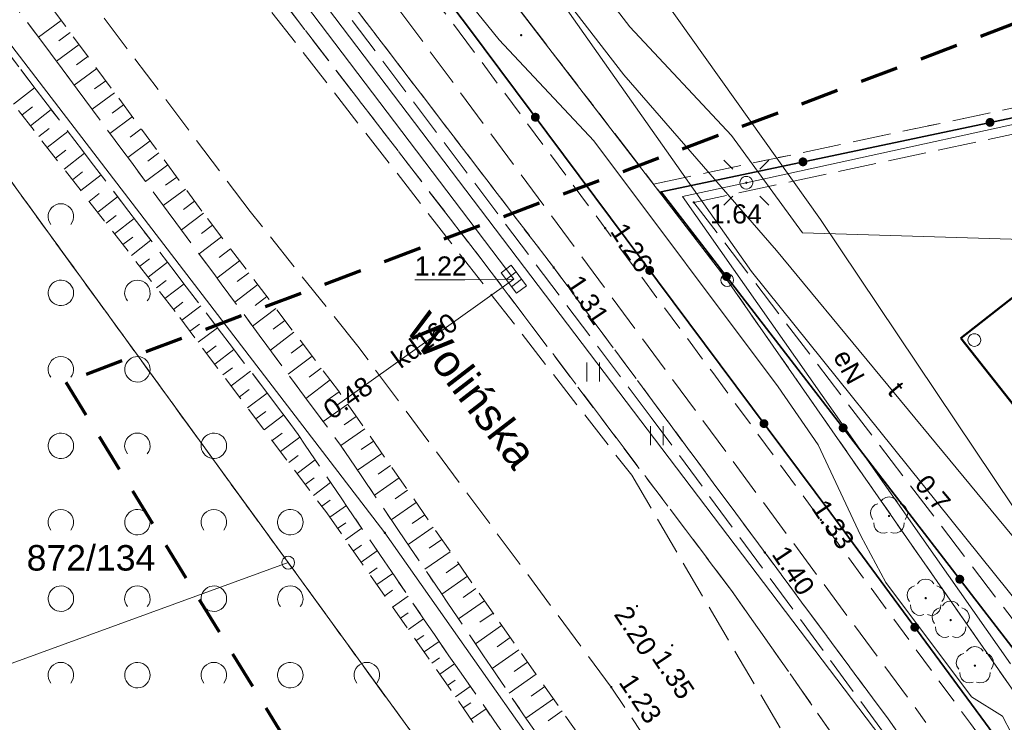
# Model space of a CAD drawing. Extents: x 5479252 to 5479673, y 5984576 to 5984875.
# Tile 6 of 36: x 5479358 to 5479396, y 5984733 to 5984761. Entities that reach past the tile are written whole.
import ezdxf
from ezdxf.enums import TextEntityAlignment as Align

# ---------------------------------------------------------------- set-up
doc = ezdxf.new("R2010")
doc.units = 0
for name, pattern in [('PRZER1-1', [1, 0.5, -0.5]), ('PRZER2-1', [1.5, 1, -0.5]), ('PRZER3-1', [2, 1.5, -0.5]), ('PRZER3-2', [2.5, 1.5, -1])]:
    doc.linetypes.add(name, pattern=pattern)
doc.layers.get('0').update_dxf_attribs({"linetype": 'CONTINUOUS'})
for name, color, linetype, lineweight, true_color in [('GELULI', 7, 'CONTINUOUS', 18, 0xfeffff), ('GELULI_O', 7, 'CONTINUOUS', 18, 0xfeffff), ('GESKKL', 7, 'CONTINUOUS', 18, 0x24bc24), ('GESUZY', 7, 'CONTINUOUS', 18, 0x008000), ('GSPRDL', 7, 'CONTINUOUS', 18, 0x008000), ('GULEPR', 1, 'CONTINUOUS', 18, 0xff0000), ('GULEPR_O', 1, 'CONTINUOUS', 18, 0xff0000), ('GULGPR', 7, 'CONTINUOUS', 18, 0xbfbf00), ('GULKPR', 7, 'CONTINUOUS', 18, 0x803300), ('GULKPR_O', 7, 'CONTINUOUS', 18, 0x803300), ('GULTPR', 7, 'CONTINUOUS', 18, 0xff9100), ('GULTPR_O', 7, 'CONTINUOUS', 18, 0xff9100), ('GULWPR', 5, 'CONTINUOUS', 18, 0x0000ff), ('GUPKKS', 7, 'CONTINUOUS', 18, 0x803300)]:
    doc.layers.add(name, color=color, linetype=linetype, lineweight=lineweight, true_color=true_color)
for name, color, linetype, lineweight in [('GEPIPP', 7, 'CONTINUOUS', 18), ('GEPPGD', 7, 'CONTINUOUS', 18), ('GESBZO', 7, 'CONTINUOUS', 50), ('GESDZI', 7, 'CONTINUOUS', 18), ('GESDZI_O', 7, 'CONTINUOUS', 18), ('GESOZN', 7, 'CONTINUOUS', 18), ('GSLKOG', 7, 'CONTINUOUS', 35), ('GSPWPN', 7, 'CONTINUOUS', 13), ('GSPWPS', 7, 'CONTINUOUS', 13), ('GSPWPS_O', 7, 'CONTINUOUS', 13), ('GSSKOA', 7, 'CONTINUOUS', 18), ('GSSKOD', 7, 'CONTINUOUS', 18), ('GSSOTW', 7, 'CONTINUOUS', 18), ('GSSRML', 7, 'CONTINUOUS', 18), ('GSSUTR', 7, 'CONTINUOUS', 18), ('GSSZAD', 7, 'CONTINUOUS', 18), ('GSSZSN', 7, 'CONTINUOUS', 18), ('GUPELA', 7, 'CONTINUOUS', 18), ('GUPPRZ_O', 7, 'CONTINUOUS', 18), ('zakres', 5, 'CONTINUOUS', 70)]:
    doc.layers.add(name, color=color, linetype=linetype, lineweight=lineweight)
doc.styles.add('Arial', font='arial.ttf')

# ---------------------------------------------------------------- blocks, each defined once
blk = doc.blocks.new('GSPRDL1')
blk.add_hatch(color=0).paths.add_polyline_path([(0, -0.045), (0.013906, -0.042798), (0.02645, -0.036406), (0.036406, -0.02645), (0.042798, -0.013906), (0.045, 0), (0.042798, 0.013906), (0.036406, 0.02645), (0.02645, 0.036406), (0.013906, 0.042798), (0, 0.045), (-0.013906, 0.042798), (-0.02645, 0.036406), (-0.036406, 0.02645), (-0.042798, 0.013906), (-0.045, 0), (-0.042798, -0.013906), (-0.036406, -0.02645), (-0.02645, -0.036406), (-0.013906, -0.042798)])
at = {"color": 0}
for points in [[(-0.635969, -0.134326), (-0.70458, -0.024001), (-0.731429, 0.103115), (-0.713292, 0.231763), (-0.652348, 0.346501), (-0.55591, 0.433559), (-0.435555, 0.482485)], [(-0.324277, 0.563333), (-0.240553, 0.662679), (-0.127956, 0.727494), (0, 0.75), (0.127956, 0.727494), (0.240553, 0.662679), (0.324277, 0.563333)], [(0.435555, 0.482485), (0.55591, 0.433559), (0.652348, 0.346501), (0.713292, 0.231763), (0.731429, 0.103115), (0.70458, -0.024001), (0.635969, -0.134326)], [(-0.068773, -0.646351), (-0.194901, -0.677512), (-0.324092, -0.663766), (-0.440839, -0.606763), (-0.531129, -0.513345), (-0.584125, -0.394725), (-0.593465, -0.265141)], [(0.593465, -0.265141), (0.584125, -0.394725), (0.531129, -0.513345), (0.440839, -0.606763), (0.324092, -0.663766), (0.194901, -0.677512), (0.068773, -0.646351)]]:
    blk.add_lwpolyline(points, dxfattribs=at)
blk = doc.blocks.new('GUPKKS1')
at = {"color": 0}
blk.add_lwpolyline([(0.5, -0.25), (-0.5, -0.25), (-0.5, 0.25), (0.5, 0.25)], close=True, dxfattribs=at)
for points in [[(-0.175, -0.25), (-0.175, 0.25)], [(0.175, -0.25), (0.175, 0.25)]]:
    blk.add_lwpolyline(points, dxfattribs=at)
blk = doc.blocks.new('GEPPGD1_1')
at = {"color": 0}
blk.add_lwpolyline([(0, 0.25), (0.077254, 0.237764), (0.146946, 0.202254), (0.202254, 0.146946), (0.237764, 0.077254), (0.25, 0), (0.237764, -0.077254), (0.202254, -0.146946), (0.146946, -0.202254), (0.077254, -0.237764), (0, -0.25), (-0.077254, -0.237764), (-0.146946, -0.202254), (-0.202254, -0.146946), (-0.237764, -0.077254), (-0.25, 0), (-0.237764, 0.077254), (-0.202254, 0.146946), (-0.146946, 0.202254), (-0.077254, 0.237764)], close=True, dxfattribs=at)
blk = doc.blocks.new('GEPPGD1_2')
blk.add_hatch(color=0).paths.add_polyline_path([(0, -0.045), (0.013906, -0.042798), (0.02645, -0.036406), (0.036406, -0.02645), (0.042798, -0.013906), (0.045, 0), (0.042798, 0.013906), (0.036406, 0.02645), (0.02645, 0.036406), (0.013906, 0.042798), (0, 0.045), (-0.013906, 0.042798), (-0.02645, 0.036406), (-0.036406, 0.02645), (-0.042798, 0.013906), (-0.045, 0), (-0.042798, -0.013906), (-0.036406, -0.02645), (-0.02645, -0.036406), (-0.013906, -0.042798)])
blk = doc.blocks.new('GSPWPS1')
blk.add_hatch(color=0).paths.add_polyline_path([(-0.045, 0), (-0.043467, -0.011647), (-0.038971, -0.0225), (-0.03182, -0.03182), (-0.0225, -0.038971), (-0.011647, -0.043467), (0, -0.045), (0.011647, -0.043467), (0.0225, -0.038971), (0.03182, -0.03182), (0.038971, -0.0225), (0.043467, -0.011647), (0.045, 0), (0.043467, 0.011647), (0.038971, 0.0225), (0.03182, 0.03182), (0.0225, 0.038971), (0.011647, 0.043467), (0, 0.045), (-0.011647, 0.043467), (-0.0225, 0.038971), (-0.03182, 0.03182), (-0.038971, 0.0225), (-0.043467, 0.011647)])
blk = doc.blocks.new('GSPWPN1')
blk.add_hatch(color=0).paths.add_polyline_path([(-0.045, 0), (-0.043467, -0.011647), (-0.038971, -0.0225), (-0.03182, -0.03182), (-0.0225, -0.038971), (-0.011647, -0.043467), (0, -0.045), (0.011647, -0.043467), (0.0225, -0.038971), (0.03182, -0.03182), (0.038971, -0.0225), (0.043467, -0.011647), (0.045, 0), (0.043467, 0.011647), (0.038971, 0.0225), (0.03182, 0.03182), (0.0225, 0.038971), (0.011647, 0.043467), (0, 0.045), (-0.011647, 0.043467), (-0.0225, 0.038971), (-0.03182, 0.03182), (-0.038971, 0.0225), (-0.043467, 0.011647)])
blk = doc.blocks.new('KOLO')
blk.add_hatch(color=0).paths.add_polyline_path([(-0.175, 0), (-0.169037, -0.045293), (-0.151554, -0.0875), (-0.123744, -0.123744), (-0.0875, -0.151554), (-0.045293, -0.169037), (0, -0.175), (0.045293, -0.169037), (0.0875, -0.151554), (0.123744, -0.123744), (0.151554, -0.0875), (0.169037, -0.045293), (0.175, 0), (0.169037, 0.045293), (0.151554, 0.0875), (0.123744, 0.123744), (0.0875, 0.151554), (0.045293, 0.169037), (0, 0.175), (-0.045293, 0.169037), (-0.0875, 0.151554), (-0.123744, 0.123744), (-0.151554, 0.0875), (-0.169037, 0.045293)])
blk = doc.blocks.new('GUPELA1')
at = {"color": 0}
blk.add_lwpolyline([(0, 0.25), (0.064705, 0.241481), (0.125, 0.216506), (0.176777, 0.176777), (0.216506, 0.125), (0.241481, 0.064705), (0.25, 0), (0.241481, -0.064705), (0.216506, -0.125), (0.176777, -0.176777), (0.125, -0.216506), (0.064705, -0.241481), (0, -0.25), (-0.064705, -0.241481), (-0.125, -0.216506), (-0.176777, -0.176777), (-0.216506, -0.125), (-0.241481, -0.064705), (-0.25, 0), (-0.241481, 0.064705), (-0.216506, 0.125), (-0.176777, 0.176777), (-0.125, 0.216506), (-0.064705, 0.241481)], close=True, dxfattribs=at)
blk = doc.blocks.new('GUPELA2')
blk.add_hatch(color=0).paths.add_polyline_path([(-0.001087, 0.044987), (0.011881, 0.043403), (0.021281, 0.03965), (0.030065, 0.033482), (0.038133, 0.023893), (0.043117, 0.012881), (0.044986, 0.001113), (0.044323, -0.007777), (0.040557, -0.019497), (0.033417, -0.030138), (0.024849, -0.037517), (0.013788, -0.042836), (0.002013, -0.044955), (-0.00982, -0.043916), (-0.020466, -0.040077), (-0.029541, -0.033946), (-0.036867, -0.025804), (-0.04187, -0.01649), (-0.04461, -0.005909), (-0.044532, 0.006476), (-0.041285, 0.017903), (-0.034764, 0.028574), (-0.024479, 0.03776), (-0.013449, 0.042943)])
at = {"color": 0}
for points in [[(-0.883883, 0.883883), (-0.53033, 0.53033)], [(0.883883, 0.883883), (0.53033, 0.53033)], [(-0.883883, -0.883883), (-0.53033, -0.53033)], [(0.883883, -0.883883), (0.53033, -0.53033)]]:
    blk.add_lwpolyline(points, dxfattribs=at)
blk = doc.blocks.new('GEPIPP1')
at = {"color": 0}
blk.add_lwpolyline([(0, 0.25), (0.064705, 0.241481), (0.125, 0.216506), (0.176777, 0.176777), (0.216506, 0.125), (0.241481, 0.064705), (0.25, 0), (0.241481, -0.064705), (0.216506, -0.125), (0.176777, -0.176777), (0.125, -0.216506), (0.064705, -0.241481), (0, -0.25), (-0.064705, -0.241481), (-0.125, -0.216506), (-0.176777, -0.176777), (-0.216506, -0.125), (-0.241481, -0.064705), (-0.25, 0), (-0.241481, 0.064705), (-0.216506, 0.125), (-0.176777, 0.176777), (-0.125, 0.216506), (-0.064705, 0.241481)], close=True, dxfattribs=at)
blk = doc.blocks.new('GSSZAD1')
at = {"color": 0}
blk.add_lwpolyline([(0.5, 0), (0.490964, 0.094626), (0.464184, 0.185831), (0.420627, 0.27032), (0.361867, 0.34504), (0.290028, 0.407288), (0.207708, 0.454816), (0.117879, 0.485906), (0.023791, 0.499434), (-0.071157, 0.494911), (-0.163534, 0.4725), (-0.25, 0.433013), (-0.32743, 0.377875), (-0.393027, 0.309079), (-0.444418, 0.229113), (-0.479746, 0.140866), (-0.497736, 0.047528), (-0.497736, -0.047528), (-0.479746, -0.140866), (-0.444418, -0.229113), (-0.393027, -0.309079), (-0.32743, -0.377875), (-0.25, -0.433013), (-0.163534, -0.4725), (-0.071157, -0.494911), (0.023791, -0.499434), (0.117879, -0.485906), (0.207708, -0.454816), (0.290028, -0.407288), (0.361867, -0.34504), (0.420627, -0.27032), (0.464184, -0.185831), (0.490964, -0.094626)], close=True, dxfattribs=at)
blk = doc.blocks.new('GSSZAD2')
at = {"color": 0}
blk.add_lwpolyline([(-0.390312, -0.3125), (-0.445567, -0.226869), (-0.482312, -0.131814), (-0.49902, -0.031282), (-0.494998, 0.070549), (-0.470412, 0.169449), (-0.426283, 0.26131), (-0.364446, 0.342315), (-0.287468, 0.409099), (-0.198548, 0.458889), (-0.10138, 0.489614), (0, 0.5), (0.10138, 0.489614), (0.198548, 0.458889), (0.287468, 0.409099), (0.364446, 0.342315), (0.426283, 0.26131), (0.470412, 0.169449), (0.494998, 0.070549), (0.49902, -0.031282), (0.482312, -0.131814), (0.445567, -0.226869), (0.390312, -0.3125)], dxfattribs=at)
blk = doc.blocks.new('GSSUTR1')
at = {"color": 0}
for points in [[(-0.25666, 0.36165), (-0.25666, -0.38835)], [(0.24334, -0.38835), (0.24334, 0.36165)]]:
    blk.add_lwpolyline(points, dxfattribs=at)

msp = doc.modelspace()

# ---------------------------------------------------------------- linework, layer by layer
at = {"layer": 'GELULI', "color": 7, "linetype": 'PRZER3-1', "lineweight": 18, "true_color": 0xffffff, "elevation": 9.97}
msp.add_lwpolyline([(5479284.011, 5984868.57), (5479381.554, 5984743.001), (5479416.342, 5984683.732), (5479421.496, 5984655.386)], dxfattribs=at)
at = {"layer": 'GESBZO', "color": 18, "linetype": 'Continuous', "lineweight": 50, "true_color": 0x0a0909, "elevation": 10.18}
msp.add_lwpolyline([(5479394.47, 5984748.38), (5479398.32, 5984751.4), (5479404.12, 5984743.93), (5479400.34, 5984740.94)], close=True, dxfattribs=at)
at = {"layer": 'GESDZI', "color": 7, "linetype": 'Continuous', "lineweight": 18, "elevation": 10.22}
for points in [[(5479270.86, 5984868.57), (5479272.39, 5984866.58), (5479287, 5984847.58), (5479319.31, 5984805.57), (5479334.11, 5984786.33), (5479368.08, 5984739.57), (5479377.78, 5984726.22), (5479381.2, 5984727.47), (5479371.87, 5984740.74), (5479327.4, 5984798.78), (5479320.29, 5984807.58), (5479273.762, 5984868.57)], [(5479273.762, 5984868.57), (5479320.29, 5984807.58), (5479327.4, 5984798.78), (5479371.87, 5984740.74), (5479381.2, 5984727.47), (5479386.65, 5984719.71), (5479389.33, 5984715.73), (5479400.95, 5984692.74), (5479407, 5984674.47), (5479410.75, 5984650.74), (5479427.24, 5984651.75), (5479434.07, 5984654.6), (5479423.55, 5984689.01), (5479398.56, 5984731.62), (5479385.3, 5984750.66), (5479340.75, 5984808.64), (5479333.8, 5984817.55), (5479294.424, 5984868.57)], [(5479294.827, 5984868.57), (5479333.8, 5984817.55), (5479340.75, 5984808.64), (5479385.3, 5984750.66), (5479398.56, 5984731.62), (5479401.38, 5984729.48), (5479428.97, 5984735.35), (5479418.42, 5984784.61), (5479593.87, 5984758.28), (5479609.91, 5984691.17), (5479671.413, 5984704.239)]]:
    msp.add_lwpolyline(points, dxfattribs=at)
for points in [[(5479319.31, 5984805.57), (5479334.11, 5984786.33), (5479368.08, 5984739.57), (5479349.31, 5984732.74), (5479359, 5984719.37), (5479343.12, 5984713.58), (5479289.05, 5984757.01), (5479296.44, 5984766.22), (5479292.16, 5984769.66), (5479308.32, 5984791.03)], [(5479349.31, 5984732.74), (5479359, 5984719.37), (5479377.78, 5984726.22), (5479368.08, 5984739.57)]]:
    msp.add_lwpolyline(points, close=True, dxfattribs=at)
at = {"layer": 'GESKKL', "color": 82, "linetype": 'PRZER3-1', "lineweight": 18, "true_color": 0x24bc24, "elevation": 10.06}
msp.add_lwpolyline([(5479255.129, 5984635.048), (5479258.51, 5984638.49), (5479309.56, 5984664.01), (5479322.96, 5984678.58), (5479338.3, 5984680.13), (5479341.35, 5984675.07), (5479353.55, 5984662.96), (5479360.2, 5984668.39), (5479392.15, 5984670.8), (5479403.25, 5984655.49), (5479409.718, 5984656.12), (5479405.9, 5984676.03), (5479394.81, 5984702.78), (5479383.9, 5984717.81), (5479377.78, 5984726.22), (5479368.08, 5984739.57), (5479334.11, 5984786.33), (5479287, 5984847.58), (5479272.39, 5984866.58), (5479271.58, 5984855.81), (5479255.129, 5984835.331)], dxfattribs=at)
msp.add_lwpolyline([(5479382.41, 5984754.43), (5479423.04, 5984763.03), (5479418.42, 5984784.61), (5479487.419, 5984774.255), (5479491.08, 5984798.58), (5479486.39, 5984808.99), (5479458.45, 5984802.93), (5479449.04, 5984809.53), (5479441.75, 5984831.49), (5479366.06, 5984826.33), (5479329.027, 5984823.798), (5479333.8, 5984817.55), (5479340.75, 5984808.64)], close=True, dxfattribs=at)
at = {"layer": 'GESOZN', "color": 7, "linetype": 'Continuous', "lineweight": 18, "elevation": 10.1}
msp.add_lwpolyline([(5479294.827, 5984868.57), (5479333.8, 5984817.55), (5479340.75, 5984808.64), (5479385.3, 5984750.66), (5479398.56, 5984731.62), (5479401.38, 5984729.48), (5479424.55, 5984696.25), (5479434.07, 5984654.6), (5479444.46, 5984645.11), (5479448.686, 5984575.772)], dxfattribs=at)
at = {"layer": 'GESUZY', "color": 96, "linetype": 'PRZER1-1', "lineweight": 18, "true_color": 0x008000, "elevation": 10.08}
for points in [[(5479270.86, 5984868.57), (5479272.39, 5984866.58), (5479287, 5984847.58), (5479334.11, 5984786.33), (5479368.08, 5984739.57), (5479377.78, 5984726.22), (5479383.9, 5984717.81), (5479394.81, 5984702.78), (5479405.9, 5984676.03), (5479409.718, 5984656.12), (5479410.75, 5984650.74), (5479427.24, 5984651.75), (5479434.07, 5984654.6), (5479423.55, 5984689.01), (5479398.56, 5984731.62), (5479385.3, 5984750.66), (5479382.41, 5984754.43), (5479340.75, 5984808.64), (5479333.8, 5984817.55), (5479329.027, 5984823.798), (5479294.827, 5984868.57)], [(5479255.129, 5984635.048), (5479258.51, 5984638.49), (5479309.56, 5984664.01), (5479322.96, 5984678.58), (5479338.3, 5984680.13), (5479341.35, 5984675.07), (5479353.55, 5984662.96), (5479360.2, 5984668.39), (5479392.15, 5984670.8), (5479403.25, 5984655.49), (5479409.718, 5984656.12), (5479405.9, 5984676.03), (5479394.81, 5984702.78), (5479383.9, 5984717.81), (5479377.78, 5984726.22), (5479368.08, 5984739.57), (5479334.11, 5984786.33), (5479287, 5984847.58), (5479272.39, 5984866.58), (5479271.58, 5984855.81), (5479255.129, 5984835.331)]]:
    msp.add_lwpolyline(points, dxfattribs=at)
for points in [[(5479382.41, 5984754.43), (5479423.04, 5984763.03), (5479418.42, 5984784.61), (5479487.419, 5984774.255), (5479491.08, 5984798.58), (5479486.39, 5984808.99), (5479458.45, 5984802.93), (5479449.04, 5984809.53), (5479441.75, 5984831.49), (5479366.06, 5984826.33), (5479329.027, 5984823.798), (5479333.8, 5984817.55), (5479340.75, 5984808.64)], [(5479382.41, 5984754.43), (5479423.04, 5984763.03), (5479428.97, 5984735.35), (5479401.38, 5984729.48), (5479398.56, 5984731.62), (5479385.3, 5984750.66)]]:
    msp.add_lwpolyline(points, close=True, dxfattribs=at)
at = {"layer": 'GSLKOG', "color": 7, "linetype": 'Continuous', "lineweight": 35, "elevation": 10.18}
for points in [[(5479359.67, 5984801.45), (5479357.61, 5984783.67), (5479375.15, 5984760.57), (5479389.368, 5984741.508), (5479400.4, 5984726.52)], [(5479406.089, 5984730.586), (5479401.562, 5984729.653), (5479382.71, 5984754.126), (5479423.19, 5984762.669)]]:
    msp.add_lwpolyline(points, dxfattribs=at)
at = {"layer": 'GSSKOA', "color": 7, "linetype": 'PRZER3-1', "lineweight": 18, "elevation": 10.18}
for points in [[(5479391.07, 5984716.431), (5479389.33, 5984715.73), (5479387.483, 5984715.175), (5479385.28, 5984718.282), (5479387.732, 5984720.311), (5479389.06, 5984722.247), (5479380.755, 5984734.684), (5479370.815, 5984748.061), (5479366.584, 5984753.349), (5479348.967, 5984776.717), (5479321.823, 5984812.256), (5479305.091, 5984834.046), (5479290.746, 5984852.803), (5479288.209, 5984852.087), (5479287.995, 5984851.903), (5479286.922, 5984851.04), (5479286.071, 5984850.37), (5479284.665, 5984852.02), (5479283.066, 5984853.882), (5479285.147, 5984855.225), (5479286.887, 5984857.555), (5479278.355, 5984868.57)], [(5479286.12, 5984868.57), (5479296.069, 5984855.749), (5479301.269, 5984848.764), (5479314.771, 5984831.379), (5479325.711, 5984817.067), (5479329.13, 5984812.84), (5479331.525, 5984812.958), (5479334.008, 5984813.81), (5479336.006, 5984810.994), (5479334.492, 5984808.962), (5479333.831, 5984806.568), (5479341.206, 5984796.975), (5479349.01, 5984786.435), (5479362.66, 5984768.389), (5479376.046, 5984750.97), (5479385.466, 5984738.477), (5479392.01, 5984729.156), (5479396.266, 5984726.897)]]:
    msp.add_lwpolyline(points, dxfattribs=at)
at = {"layer": 'GSSKOD', "color": 7, "linetype": 'PRZER2-1', "lineweight": 18, "elevation": 10.18}
msp.add_lwpolyline([(5479396.266, 5984726.897), (5479391.584, 5984733.476), (5479382.376, 5984745.919), (5479378.45, 5984751.213), (5479368.235, 5984764.584), (5479362.093, 5984772.797), (5479352.59, 5984785.286), (5479345.09, 5984795.297), (5479337.081, 5984805.817), (5479334.492, 5984808.962), (5479336.006, 5984810.994), (5479336.66, 5984809.84), (5479342.559, 5984802.663), (5479350.342, 5984792.255), (5479356.269, 5984784.631), (5479365.455, 5984772.617), (5479374.788, 5984760.4), (5479384.731, 5984747.029), (5479394.844, 5984733.251), (5479400.485, 5984725.551)], close=True, dxfattribs=at)
at = {"layer": 'GSSOTW', "color": 7, "linetype": 'PRZER3-1', "lineweight": 18, "elevation": 10.18}
msp.add_lwpolyline([(5479422.43, 5984761.93), (5479383.99, 5984753.71), (5479401.39, 5984730.94), (5479402.21, 5984730.49), (5479406.15, 5984731.39)], dxfattribs=at)
msp.add_lwpolyline([(5479403.93, 5984740.42), (5479401.96, 5984738.88), (5479400.43, 5984740.83), (5479400.34, 5984740.94), (5479394.47, 5984748.38), (5479398.32, 5984751.4), (5479404.12, 5984743.93), (5479402.39, 5984742.38)], close=True, dxfattribs=at)
at = {"layer": 'GSSRML', "color": 7, "linetype": 'PRZER1-1', "lineweight": 18, "elevation": 10.06}
msp.add_lwpolyline([(5479310.524, 5984822.949), (5479319.362, 5984811.577), (5479330.207, 5984797.459), (5479340.569, 5984783.96), (5479350.659, 5984770.37), (5479359.211, 5984758.952), (5479370.131, 5984744.186), (5479378.065, 5984732.497), (5479383.932, 5984723.779), (5479385.831, 5984719.903), (5479382.027, 5984724.671), (5479378.875, 5984729.493), (5479374.38, 5984735.918), (5479368.189, 5984744.998), (5479357.51, 5984759.025), (5479345.587, 5984774.885), (5479331.809, 5984792.675), (5479319.916, 5984807.985), (5479308.784, 5984822.396)], dxfattribs=at)
at = {"layer": 'GSSUTR', "color": 7, "linetype": 'PRZER2-1', "lineweight": 18, "elevation": 10.1}
msp.add_lwpolyline([(5479396.266, 5984726.897), (5479392.01, 5984729.156), (5479385.466, 5984738.477), (5479376.046, 5984750.97), (5479362.66, 5984768.389), (5479349.01, 5984786.435), (5479341.206, 5984796.975), (5479333.831, 5984806.568), (5479334.492, 5984808.962), (5479337.081, 5984805.817), (5479345.09, 5984795.297), (5479352.59, 5984785.286), (5479362.093, 5984772.797), (5479368.235, 5984764.584), (5479378.45, 5984751.213), (5479382.376, 5984745.919), (5479391.584, 5984733.476)], close=True, dxfattribs=at)
at = {"layer": 'GSSZSN', "color": 7, "linetype": 'PRZER2-1', "lineweight": 18, "elevation": 10.06}
for points in [[(5479310.524, 5984822.949), (5479319.362, 5984811.577), (5479330.207, 5984797.459), (5479340.569, 5984783.96), (5479350.659, 5984770.37), (5479359.211, 5984758.952), (5479370.131, 5984744.186), (5479378.065, 5984732.497), (5479383.932, 5984723.779), (5479385.831, 5984719.903), (5479387.032, 5984720.561), (5479384.784, 5984725.297), (5479382.13, 5984729.053), (5479376.142, 5984737.552), (5479370.056, 5984746.308), (5479364.694, 5984753.367), (5479358.155, 5984762.235), (5479349.807, 5984773.321), (5479342.907, 5984782.937), (5479337.771, 5984789.611), (5479331.232, 5984797.937), (5479324.965, 5984806.036), (5479318.178, 5984814.882), (5479311.187, 5984823.91)], [(5479309.908, 5984819.078), (5479316.771, 5984810.27), (5479323.226, 5984801.612), (5479331.145, 5984791.461), (5479338.415, 5984782.14), (5479345.142, 5984773.603), (5479353.815, 5984762.049), (5479363.822, 5984749.191), (5479369.591, 5984741.521), (5479374.772, 5984734.123), (5479382.284, 5984723.128), (5479384.712, 5984719.352), (5479385.831, 5984719.903), (5479382.027, 5984724.671), (5479378.875, 5984729.493), (5479374.38, 5984735.918), (5479368.189, 5984744.998), (5479357.51, 5984759.025), (5479345.587, 5984774.885), (5479331.809, 5984792.675), (5479319.916, 5984807.985), (5479308.784, 5984822.396)]]:
    msp.add_lwpolyline(points, dxfattribs=at)
at = {"layer": 'GSSZSN', "color": 7, "linetype": 'Continuous', "lineweight": 18, "elevation": 10.06}
for points in [[(5479359.177, 5984760.85), (5479358.284, 5984760.191)], [(5479359.526, 5984760.377), (5479359.081, 5984760.049)], [(5479359.874, 5984759.904), (5479358.988, 5984759.251)], [(5479360.223, 5984759.431), (5479359.781, 5984759.106)], [(5479360.571, 5984758.959), (5479359.688, 5984758.308)], [(5479360.92, 5984758.486), (5479360.478, 5984758.161)], [(5479357.307, 5984757.563), (5479358.133, 5984758.206)], [(5479361.268, 5984758.013), (5479360.386, 5984757.363)], [(5479357.637, 5984757.139), (5479358.048, 5984757.459)], [(5479361.617, 5984757.541), (5479361.176, 5984757.216)], [(5479357.967, 5984756.715), (5479358.784, 5984757.351)], [(5479361.965, 5984757.068), (5479361.085, 5984756.419)], [(5479358.297, 5984756.291), (5479358.703, 5984756.607)], [(5479358.627, 5984755.867), (5479359.435, 5984756.496)], [(5479362.314, 5984756.595), (5479361.874, 5984756.271)], [(5479362.662, 5984756.122), (5479361.783, 5984755.474)], [(5479358.957, 5984755.443), (5479359.359, 5984755.756)], [(5479359.286, 5984755.019), (5479360.086, 5984755.641)], [(5479363.011, 5984755.65), (5479362.572, 5984755.326)], [(5479363.359, 5984755.177), (5479362.482, 5984754.53)], [(5479359.616, 5984754.595), (5479360.014, 5984754.904)], [(5479359.946, 5984754.171), (5479360.737, 5984754.786)], [(5479363.708, 5984754.704), (5479363.269, 5984754.381)], [(5479360.276, 5984753.747), (5479360.669, 5984754.053)], [(5479364.056, 5984754.232), (5479363.18, 5984753.586)], [(5479360.606, 5984753.323), (5479361.388, 5984753.931)], [(5479364.405, 5984753.759), (5479363.967, 5984753.436)], [(5479360.936, 5984752.899), (5479361.325, 5984753.201)], [(5479364.754, 5984753.287), (5479363.888, 5984752.629)], [(5479361.266, 5984752.475), (5479362.039, 5984753.076)], [(5479365.11, 5984752.819), (5479364.673, 5984752.488)], [(5479361.596, 5984752.051), (5479361.98, 5984752.35)], [(5479361.926, 5984751.627), (5479362.69, 5984752.221)], [(5479365.465, 5984752.352), (5479364.586, 5984751.684)], [(5479365.82, 5984751.884), (5479365.378, 5984751.548)], [(5479362.256, 5984751.203), (5479362.636, 5984751.498)], [(5479362.586, 5984750.779), (5479363.341, 5984751.366)], [(5479366.175, 5984751.416), (5479365.285, 5984750.74)], [(5479366.531, 5984750.949), (5479366.082, 5984750.608)], [(5479362.916, 5984750.355), (5479363.291, 5984750.647)], [(5479363.246, 5984749.931), (5479363.992, 5984750.511)], [(5479366.886, 5984750.481), (5479365.983, 5984749.795)], [(5479363.576, 5984749.507), (5479363.947, 5984749.795)], [(5479367.241, 5984750.013), (5479366.787, 5984749.668)], [(5479363.904, 5984749.082), (5479364.652, 5984749.644)], [(5479367.596, 5984749.546), (5479366.682, 5984748.851)], [(5479367.952, 5984749.078), (5479367.491, 5984748.728)], [(5479364.227, 5984748.653), (5479364.602, 5984748.935)], [(5479364.55, 5984748.223), (5479365.303, 5984748.789)], [(5479368.307, 5984748.61), (5479367.38, 5984747.906)], [(5479364.873, 5984747.794), (5479365.251, 5984748.078)], [(5479365.196, 5984747.365), (5479365.953, 5984747.934)], [(5479368.662, 5984748.142), (5479368.196, 5984747.788)], [(5479369.017, 5984747.675), (5479368.079, 5984746.962)], [(5479365.519, 5984746.935), (5479365.899, 5984747.221)], [(5479365.842, 5984746.506), (5479366.604, 5984747.079)], [(5479369.373, 5984747.207), (5479368.9, 5984746.848)], [(5479369.728, 5984746.739), (5479368.777, 5984746.017)], [(5479366.165, 5984746.076), (5479366.547, 5984746.364)], [(5479370.082, 5984746.271), (5479369.589, 5984745.928)], [(5479366.488, 5984745.647), (5479367.255, 5984746.224)], [(5479366.811, 5984745.218), (5479367.196, 5984745.507)], [(5479370.417, 5984745.788), (5479369.446, 5984745.113)], [(5479367.134, 5984744.788), (5479367.906, 5984745.369)], [(5479370.752, 5984745.306), (5479370.274, 5984744.974)], [(5479371.087, 5984744.824), (5479370.144, 5984744.168)], [(5479367.457, 5984744.359), (5479367.843, 5984744.649)], [(5479367.78, 5984743.93), (5479368.532, 5984744.495)], [(5479371.423, 5984744.342), (5479370.948, 5984744.012)], [(5479368.103, 5984743.5), (5479368.469, 5984743.776)], [(5479368.426, 5984743.071), (5479369.138, 5984743.607)], [(5479371.758, 5984743.859), (5479370.803, 5984743.196)], [(5479372.093, 5984743.377), (5479371.613, 5984743.044)], [(5479368.749, 5984742.642), (5479369.095, 5984742.902)], [(5479372.428, 5984742.895), (5479371.463, 5984742.224)], [(5479369.072, 5984742.212), (5479369.744, 5984742.718)], [(5479372.763, 5984742.413), (5479372.278, 5984742.075)], [(5479369.395, 5984741.783), (5479369.721, 5984742.028)], [(5479369.712, 5984741.35), (5479370.365, 5984741.807)], [(5479373.099, 5984741.93), (5479372.123, 5984741.252)], [(5479373.434, 5984741.448), (5479372.943, 5984741.107)], [(5479370.02, 5984740.909), (5479370.344, 5984741.136)], [(5479370.328, 5984740.469), (5479370.97, 5984740.919)], [(5479373.769, 5984740.966), (5479372.782, 5984740.28)], [(5479374.104, 5984740.484), (5479373.608, 5984740.139)], [(5479370.636, 5984740.029), (5479370.955, 5984740.252)], [(5479370.945, 5984739.589), (5479371.576, 5984740.031)], [(5479374.439, 5984740.001), (5479373.442, 5984739.308)], [(5479371.253, 5984739.149), (5479371.566, 5984739.368)], [(5479374.775, 5984739.519), (5479374.273, 5984739.171)], [(5479371.561, 5984738.709), (5479372.181, 5984739.143)], [(5479375.11, 5984739.037), (5479374.102, 5984738.336)], [(5479375.445, 5984738.555), (5479374.938, 5984738.202)], [(5479371.869, 5984738.269), (5479372.176, 5984738.484)], [(5479372.177, 5984737.829), (5479372.786, 5984738.256)], [(5479375.78, 5984738.072), (5479374.761, 5984737.364)], [(5479372.485, 5984737.389), (5479372.787, 5984737.6)], [(5479372.794, 5984736.949), (5479373.392, 5984737.368)], [(5479376.115, 5984737.59), (5479375.603, 5984737.234)], [(5479376.453, 5984737.11), (5479375.426, 5984736.386)], [(5479373.102, 5984736.509), (5479373.398, 5984736.716)], [(5479376.792, 5984736.63), (5479376.274, 5984736.265)], [(5479373.41, 5984736.069), (5479373.997, 5984736.48)], [(5479373.718, 5984735.629), (5479374.009, 5984735.832)], [(5479377.13, 5984736.15), (5479376.085, 5984735.414)], [(5479374.026, 5984735.189), (5479374.606, 5984735.595)], [(5479377.468, 5984735.67), (5479376.942, 5984735.299)], [(5479377.806, 5984735.189), (5479376.745, 5984734.442)], [(5479374.335, 5984734.748), (5479374.624, 5984734.952)], [(5479374.643, 5984734.308), (5479375.222, 5984734.714)], [(5479378.145, 5984734.709), (5479377.61, 5984734.332)], [(5479374.948, 5984733.866), (5479375.241, 5984734.067)], [(5479378.483, 5984734.229), (5479377.405, 5984733.47)], [(5479375.251, 5984733.423), (5479375.843, 5984733.827)], [(5479378.821, 5984733.749), (5479378.278, 5984733.366)]]:
    msp.add_lwpolyline(points, dxfattribs=at)
at = {"layer": 'GULEPR', "color": 1, "linetype": 'Continuous', "lineweight": 18, "true_color": 0xff0000, "elevation": 10.14}
for points in [[(5479292.789, 5984868.57), (5479301.9, 5984856.7), (5479309.7, 5984846.28), (5479332.5, 5984816.8), (5479337.39, 5984810.26), (5479350.42, 5984793.1), (5479365.02, 5984774.44), (5479369.73, 5984768.29), (5479376.35, 5984760.09), (5479380.07, 5984756.12), (5479387.3, 5984746.47), (5479388.87, 5984744.19), (5479390.54, 5984740.62), (5479391.52, 5984738.79), (5479394.88, 5984734.3), (5479396.1, 5984733.54), (5479396.46, 5984732.86)], [(5479294.48, 5984868.57), (5479313.62, 5984844.51), (5479319.33, 5984838.04), (5479321.66, 5984837.99), (5479337.53, 5984818.34), (5479342.75, 5984809.93), (5479343.93, 5984807.31), (5479356.13, 5984791.47), (5479359.41, 5984787.93), (5479366.27, 5984779.39), (5479386.25, 5984751), (5479403.07, 5984730.06), (5479407.56, 5984730.25), (5479419.21, 5984731.54), (5479431.73, 5984733.93), (5479432.49, 5984731.13), (5479433.75, 5984725.83), (5479435.65, 5984717.82), (5479437.97, 5984714.16)], [(5479401.59, 5984757.88), (5479386.05, 5984754.48), (5479383.55, 5984753.94), (5479396.41, 5984735.6)]]:
    msp.add_lwpolyline(points, dxfattribs=at)
at = {"layer": 'GULGPR', "color": 52, "linetype": 'Continuous', "lineweight": 18, "true_color": 0xbfbf00, "elevation": 10.14}
msp.add_lwpolyline([(5479439.43, 5984655.715), (5479435.468, 5984672.679), (5479413.012, 5984711.418), (5479407.66, 5984718.66), (5479407.407, 5984718.976), (5479393.592, 5984729.736), (5479337.954, 5984803.102), (5479327.447, 5984816.767), (5479287.868, 5984868.57)], dxfattribs=at)
at = {"layer": 'GULGPR', "color": 52, "linetype": 'PRZER3-1', "lineweight": 18, "true_color": 0xbfbf00, "elevation": 10.14}
msp.add_lwpolyline([(5479435.66, 5984671.51), (5479432.46, 5984684.35), (5479425.58, 5984688.49), (5479418.36, 5984703.11), (5479415.46, 5984708.04), (5479409.56, 5984716.5), (5479407.59, 5984718.78), (5479400.78, 5984728.64), (5479393.81, 5984729.69), (5479382.32, 5984745.27), (5479366.01, 5984766.94), (5479348.26, 5984790.41), (5479334.55, 5984808.07), (5479330.6, 5984813.19), (5479312.45, 5984836.81), (5479294.48, 5984860.25), (5479288.101, 5984868.57)], dxfattribs=at)
at = {"layer": 'GULKPR', "color": 36, "linetype": 'Continuous', "lineweight": 18, "true_color": 0x803300, "elevation": 10.14}
for points in [[(5479376.93, 5984750.69), (5479352.07, 5984783.48), (5479326.98, 5984815.8), (5479296.76, 5984855.61), (5479286.815, 5984868.57)], [(5479376.93, 5984750.69), (5479370.02, 5984745.76)]]:
    msp.add_lwpolyline(points, dxfattribs=at)
at = {"layer": 'GULTPR', "color": 30, "linetype": 'Continuous', "lineweight": 18, "true_color": 0xff9100, "elevation": 10.14}
for points in [[(5479433.826, 5984654.498), (5479432.46, 5984658.51), (5479432.02, 5984669.31), (5479429.98, 5984679.7), (5479426.33, 5984688.78), (5479411.55, 5984718.99), (5479409.09, 5984727.32), (5479408.35, 5984729.9), (5479407.96, 5984729.82), (5479403.41, 5984729.78), (5479398.65, 5984738), (5479387.23, 5984751.82), (5479381.25, 5984758.71), (5479364.38, 5984780.56), (5479356.57, 5984790.52), (5479354.75, 5984793.61), (5479351.29, 5984798.32), (5479346.66, 5984804.91), (5479340.5, 5984812.68), (5479336.24, 5984818.16), (5479323.94, 5984834.07), (5479311.72, 5984848.41), (5479296.98, 5984865.92), (5479294.773, 5984868.57)], [(5479431.715, 5984686.346), (5479427.645, 5984696.003), (5479421.553, 5984706.614), (5479412.402, 5984719.976), (5479409.146, 5984725.702), (5479408.5, 5984727.386), (5479407.265, 5984728.397), (5479405.91, 5984729.45), (5479403.616, 5984731.485), (5479396.514, 5984741.759), (5479388.962, 5984753.044), (5479381.074, 5984764.132), (5479373.635, 5984774.153), (5479367.095, 5984782.771), (5479357.944, 5984794.14), (5479351.487, 5984801.467), (5479347.192, 5984806.379), (5479344.404, 5984808.606), (5479342.607, 5984809.467), (5479342.027, 5984809.298), (5479339.875, 5984810.403), (5479338.415, 5984816.578), (5479336.507, 5984819.048), (5479332.591, 5984818.694)]]:
    msp.add_lwpolyline(points, dxfattribs=at)
at = {"layer": 'GULWPR', "color": 5, "linetype": 'PRZER3-1', "lineweight": 18, "true_color": 0x0000ff, "elevation": 10.14}
msp.add_lwpolyline([(5479290.221, 5984868.57), (5479297.362, 5984859.352), (5479331.523, 5984814.751), (5479346.603, 5984794.76), (5479366.523, 5984769.272), (5479393.099, 5984733.301)], dxfattribs=at)
at = {"layer": 'GULWPR', "color": 5, "linetype": 'Continuous', "lineweight": 18, "true_color": 0x0000ff, "elevation": 10.14}
msp.add_lwpolyline([(5479434.336, 5984670.463), (5479431.192, 5984680.765), (5479427.038, 5984691.461), (5479423.024, 5984699.264), (5479418.055, 5984708.444), (5479413.957, 5984716.163), (5479412.188, 5984722.872), (5479410.307, 5984729.413), (5479408.18, 5984731.99), (5479402.48, 5984752.08), (5479388.26, 5984752.52), (5479385.464, 5984756.333), (5479381.478, 5984760.6), (5479372.664, 5984772.081), (5479366.011, 5984780.531), (5479357.842, 5984791.17), (5479357.309, 5984791.984), (5479356.803, 5984792.685), (5479351.133, 5984800.742), (5479353.126, 5984807.451), (5479353.182, 5984807.647)], dxfattribs=at)
at = {"layer": 'GUPPRZ_O', "color": 36, "linetype": 'Continuous', "lineweight": 13, "true_color": 0x803300, "elevation": 10.8, "flags": 128}
msp.add_lwpolyline([(5479376.93, 5984750.69), (5479375.005, 5984750.666), (5479373.045, 5984750.666)], dxfattribs=at)
at = {"layer": 'zakres', "linetype": 'PRZER3-2'}
for p, q in [((5479415.342, 5984767.824), (5479359.35, 5984746.65)), ((5479359.35, 5984746.65), (5479392.062, 5984693.371)), ((5479359.35, 5984746.65), (5479392.062, 5984693.371))]:
    msp.add_line(p, q, dxfattribs=at)

# ---------------------------------------------------------------- block references
at = {"layer": 'GEPIPP', "color": 7, "linetype": 'Continuous', "lineweight": 18}
msp.add_blockref('GEPIPP1', (5479394.995, 5984748.306, 10.2), dxfattribs=at)
at = {"layer": 'GEPPGD', "color": 7, "linetype": 'Continuous', "lineweight": 18}
for name, p in [('GEPPGD1_1', (5479385.3, 5984750.66, 10.24)), ('GEPPGD1_2', (5479371.87, 5984740.74, 10.24)), ('GEPPGD1_1', (5479368.08, 5984739.57, 10.24))]:
    msp.add_blockref(name, p, dxfattribs=at)
at = {"layer": 'GSLKOG', "color": 7, "linetype": 'Continuous', "lineweight": 35}
for p, rotation in [((5479377.775, 5984757.051, 10.18), 306.7177823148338), ((5479377.775, 5984757.051, 10.18), 306.7177823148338), ((5479395.612, 5984756.849, 10.18), 11.91697454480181), ((5479395.612, 5984756.849, 10.18), 11.91697454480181), ((5479388.273, 5984755.3, 10.18), 11.91697454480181), ((5479388.273, 5984755.3, 10.18), 11.91697454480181), ((5479382.259, 5984751.039, 10.18), 306.7177823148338), ((5479382.259, 5984751.039, 10.18), 306.7177823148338), ((5479385.271, 5984750.802, 10.18), 127.6077188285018), ((5479385.271, 5984750.802, 10.18), 127.6077188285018), ((5479386.743, 5984745.027, 10.18), 306.7177823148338), ((5479386.743, 5984745.027, 10.18), 306.7177823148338), ((5479389.848, 5984744.86, 10.18), 127.6077188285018), ((5479389.848, 5984744.86, 10.18), 127.6077188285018), ((5479394.424, 5984738.919, 10.18), 127.6077188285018), ((5479394.424, 5984738.919, 10.18), 127.6077188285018), ((5479392.661, 5984737.034, 10.18), 306.3561554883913), ((5479392.661, 5984737.034, 10.18), 306.3561554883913)]:
    msp.add_blockref('KOLO', p, dxfattribs=dict(at, rotation=rotation))
at = {"layer": 'GSPRDL', "color": 96, "linetype": 'Continuous', "lineweight": 18, "true_color": 0x008000}
for p in [(5479391.649, 5984741.402, 10.12), (5479393.089, 5984738.177, 10.12), (5479394.068, 5984737.314, 10.12), (5479395.018, 5984735.528, 10.12)]:
    msp.add_blockref('GSPRDL1', p, dxfattribs=at)
at = {"layer": 'GSPWPN', "color": 7, "linetype": 'Continuous', "lineweight": 13}
msp.add_blockref('GSPWPN1', (5479377.22, 5984760.271, 10.08), dxfattribs=at)
at = {"layer": 'GSPWPS', "color": 7, "linetype": 'Continuous', "lineweight": 13}
for p in [(5479383.99, 5984753.71, 10.08), (5479380.516, 5984752.697, 10.08), (5479378.494, 5984751.154, 10.08), (5479388.972, 5984741.251, 10.08), (5479386.778, 5984739.97, 10.08), (5479381.763, 5984737.865, 10.08), (5479383.141, 5984736.327, 10.08), (5479380.755, 5984734.684, 10.08)]:
    msp.add_blockref('GSPWPS1', p, dxfattribs=at)
at = {"layer": 'GSSUTR', "color": 7, "linetype": 'Continuous', "lineweight": 18}
for p in [(5479380.049, 5984747.063, 10.1), (5479382.549, 5984744.563, 10.1)]:
    msp.add_blockref('GSSUTR1', p, dxfattribs=at)
at = {"layer": 'GSSZAD', "color": 7, "linetype": 'Continuous', "lineweight": 18}
for name, p in [('GSSZAD2', (5479359.163, 5984753.157, 10.1)), ('GSSZAD1', (5479359.163, 5984750.157, 10.1)), ('GSSZAD2', (5479362.163, 5984750.157, 10.1)), ('GSSZAD2', (5479359.163, 5984747.157, 10.1)), ('GSSZAD1', (5479362.163, 5984747.157, 10.1)), ('GSSZAD1', (5479359.163, 5984744.157, 10.1)), ('GSSZAD2', (5479362.163, 5984744.157, 10.1)), ('GSSZAD1', (5479365.163, 5984744.157, 10.1)), ('GSSZAD2', (5479359.163, 5984741.157, 10.1)), ('GSSZAD1', (5479362.163, 5984741.157, 10.1)), ('GSSZAD2', (5479365.163, 5984741.157, 10.1)), ('GSSZAD1', (5479368.163, 5984741.157, 10.1)), ('GSSZAD1', (5479359.163, 5984738.157, 10.1)), ('GSSZAD2', (5479362.163, 5984738.157, 10.1)), ('GSSZAD1', (5479365.163, 5984738.157, 10.1)), ('GSSZAD2', (5479368.163, 5984738.157, 10.1)), ('GSSZAD2', (5479359.163, 5984735.157, 10.1)), ('GSSZAD1', (5479362.163, 5984735.157, 10.1)), ('GSSZAD2', (5479365.163, 5984735.157, 10.1)), ('GSSZAD1', (5479368.163, 5984735.157, 10.1)), ('GSSZAD2', (5479371.163, 5984735.157, 10.1))]:
    msp.add_blockref(name, p, dxfattribs=at)
at = {"layer": 'GUPELA', "color": 7, "linetype": 'Continuous', "lineweight": 18}
for name in ['GUPELA2', 'GUPELA1']:
    msp.add_blockref(name, (5479386.05, 5984754.48, 10.16), dxfattribs=at)
at = {"layer": 'GUPKKS', "color": 36, "linetype": 'Continuous', "lineweight": 18, "true_color": 0x803300, "rotation": 306.9525469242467}
msp.add_blockref('GUPKKS1', (5479376.93, 5984750.69, 10.16), dxfattribs=at)

# ---------------------------------------------------------------- texts
at = {"layer": 'GELULI_O', "color": 7, "linetype": 'Continuous', "lineweight": 0, "style": 'Arial'}
msp.add_text('Wolińska', height=1.25, rotation=307.6038, dxfattribs=at).set_placement((5479374.781, 5984745.946, 10.8), align=Align.CENTER)
at = {"layer": 'GESDZI_O', "color": 7, "linetype": 'Continuous', "lineweight": 0, "style": 'Arial'}
msp.add_text('872/134', height=1, dxfattribs=at).set_placement((5479360.343, 5984739.259), align=Align.CENTER)
at = {"layer": 'GSPWPS_O', "color": 7, "linetype": 'Continuous', "lineweight": 0, "style": 'Arial'}
msp.add_text('1.64', height=0.75, dxfattribs=at).set_placement((5479384.622, 5984752.883, 10.8))
for s, p in [('1.26', (5479380.683, 5984752.576, 10.8)), ('1.31', (5479378.953, 5984750.53, 10.8)), ('1.33', (5479388.583, 5984741.713, 10.8)), ('1.40', (5479387.024, 5984739.902, 10.8)), ('2.20', (5479380.831, 5984737.54, 10.8)), ('1.35', (5479382.312, 5984735.827, 10.8)), ('1.23', (5479381.022, 5984734.875, 10.8))]:
    msp.add_text(s, height=0.75, rotation=303.7252, dxfattribs=at).set_placement(p)
at = {"layer": 'GULEPR_O', "color": 1, "linetype": 'Continuous', "lineweight": 0, "true_color": 0xff0000, "style": 'Arial'}
msp.add_text('eN', height=0.75, rotation=298.7548, dxfattribs=at).set_placement((5479389.755, 5984747.079, 10.8), align=Align.CENTER)
at = {"layer": 'GULKPR_O', "color": 36, "linetype": 'Continuous', "lineweight": 0, "true_color": 0x803300, "style": 'Arial'}
msp.add_text('kd160', height=0.75, rotation=35.5063, dxfattribs=at).set_placement((5479373.645, 5984747.986, 10.8), align=Align.CENTER)
at = {"layer": 'GULTPR_O', "color": 30, "linetype": 'Continuous', "lineweight": 0, "true_color": 0xff9100, "style": 'Arial'}
msp.add_text('t', height=0.75, rotation=309.5682, dxfattribs=at).set_placement((5479391.643, 5984746.161, 10.8), align=Align.CENTER)
at = {"layer": 'GUPPRZ_O', "color": 36, "linetype": 'Continuous', "lineweight": 0, "true_color": 0x803300, "style": 'Arial'}
for s, rotation, p in [('1.22', 360, (5479373.045, 5984750.839, 10.8)), ('0.48', 34.8039, (5479369.798, 5984745.152, 10.8))]:
    msp.add_text(s, height=0.75, rotation=rotation, dxfattribs=at).set_placement(p)
at = {"layer": 'GUPPRZ_O', "color": 1, "linetype": 'Continuous', "lineweight": 0, "true_color": 0xff0000, "style": 'Arial'}
msp.add_text('0.7', height=0.75, rotation=310.0634, dxfattribs=at).set_placement((5479392.612, 5984742.621, 10.8))

doc.saveas('drawing.dxf')
